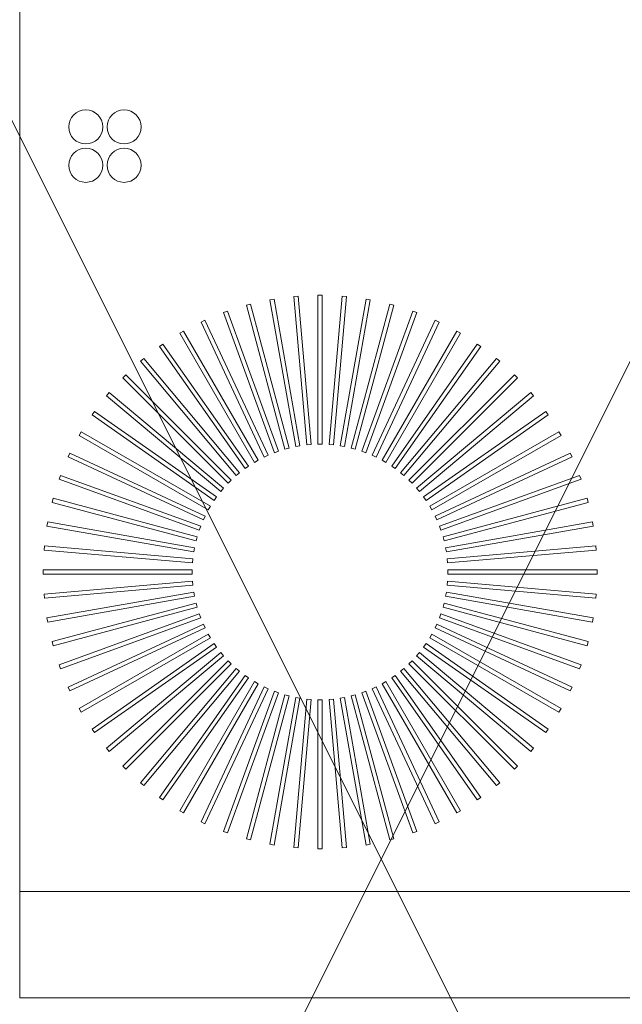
# Model space of a CAD drawing. Header units: millimetres. Extents: x -1131 to 37929, y -9154 to 9180.
# Tile 62 of 85: x 20123 to 20407, y 5060 to 5523. Entities that reach past the tile are written whole.
import ezdxf

# ---------------------------------------------------------------- set-up
doc = ezdxf.new("R2010")
doc.units = ezdxf.units.MM
doc.layers.add('GREYSCALE', color=9, linetype='Continuous', lineweight=0, true_color=0x808080)

# ---------------------------------------------------------------- blocks, each defined once
blk = doc.blocks.new('FLOOR PLAN')
at = {"layer": 'GREYSCALE', "ltscale": 125}
for p, q in [((20176.39, 15278.36), (21172.83, 13284.48)), ((20176.39, 13284.48), (21172.83, 15278.36))]:
    blk.add_line(p, q, dxfattribs=at)
at = {"layer": 'GREYSCALE'}
for p, q in [((20504.5, 14266.31), (20504.5, 14968.01)), ((20624.2, 14545.18), (20622.23, 14544.83)), ((20624.2, 14545.18, 902.48), (20622.23, 14544.83, 902.48)), ((20636.38, 14476.08), (20624.2, 14545.18)), ((20636.38, 14476.08, 902.48), (20624.2, 14545.18, 902.48)), ((20635.48, 14546.58), (20633.49, 14546.4)), ((20635.48, 14546.58, 902.48), (20633.49, 14546.4, 902.48)), ((20633.49, 14546.4), (20639.6, 14476.5)), ((20633.49, 14546.4, 902.48), (20639.6, 14476.5, 902.48)), ((20641.6, 14476.68), (20635.48, 14546.58)), ((20641.6, 14476.68, 902.48), (20635.48, 14546.58, 902.48)), ((20646.84, 14546.99), (20644.84, 14546.99)), ((20644.84, 14546.99), (20644.84, 14476.82)), ((20646.84, 14546.99, 902.48), (20644.84, 14546.99, 902.48)), ((20644.84, 14546.99, 902.48), (20644.84, 14476.82, 902.48)), ((20646.84, 14476.82), (20646.84, 14546.99)), ((20646.84, 14476.82, 902.48), (20646.84, 14546.99, 902.48)), ((20656.2, 14546.58), (20650.09, 14476.68)), ((20656.2, 14546.58, 902.48), (20650.09, 14476.68, 902.48)), ((20652.08, 14476.5), (20658.2, 14546.4)), ((20652.08, 14476.5, 902.48), (20658.2, 14546.4, 902.48)), ((20667.48, 14545.18), (20655.3, 14476.08)), ((20667.48, 14545.18, 902.48), (20655.3, 14476.08, 902.48)), ((20658.2, 14546.4), (20656.2, 14546.58)), ((20658.2, 14546.4, 902.48), (20656.2, 14546.58, 902.48)), ((20669.46, 14544.83), (20667.48, 14545.18)), ((20669.46, 14544.83, 902.48), (20667.48, 14545.18, 902.48)), ((20613.08, 14542.81), (20611.15, 14542.29)), ((20613.08, 14542.81, 902.48), (20611.15, 14542.29, 902.48)), ((20611.15, 14542.29), (20629.31, 14474.51)), ((20611.15, 14542.29, 902.48), (20629.31, 14474.51, 902.48)), ((20631.24, 14475.03), (20613.08, 14542.81)), ((20631.24, 14475.03, 902.48), (20613.08, 14542.81, 902.48)), ((20622.23, 14544.83), (20634.41, 14475.73)), ((20622.23, 14544.83, 902.48), (20634.41, 14475.73, 902.48)), ((20657.27, 14475.73), (20669.46, 14544.83)), ((20657.27, 14475.73, 902.48), (20669.46, 14544.83, 902.48)), ((20678.6, 14542.81), (20660.44, 14475.03)), ((20678.6, 14542.81, 902.48), (20660.44, 14475.03, 902.48)), ((20662.38, 14474.51), (20680.54, 14542.29)), ((20662.38, 14474.51, 902.48), (20680.54, 14542.29, 902.48)), ((20680.54, 14542.29), (20678.6, 14542.81)), ((20680.54, 14542.29, 902.48), (20678.6, 14542.81, 902.48)), ((20602.21, 14539.47), (20600.33, 14538.79)), ((20602.21, 14539.47, 902.48), (20600.33, 14538.79, 902.48)), ((20600.33, 14538.79), (20624.33, 14472.85)), ((20600.33, 14538.79, 902.48), (20624.33, 14472.85, 902.48)), ((20626.21, 14473.53), (20602.21, 14539.47)), ((20626.21, 14473.53, 902.48), (20602.21, 14539.47, 902.48)), ((20689.47, 14539.47), (20665.47, 14473.53)), ((20689.47, 14539.47, 902.48), (20665.47, 14473.53, 902.48)), ((20667.35, 14472.85), (20691.35, 14538.79)), ((20667.35, 14472.85, 902.48), (20691.35, 14538.79, 902.48)), ((20691.35, 14538.79), (20689.47, 14539.47)), ((20691.35, 14538.79, 902.48), (20689.47, 14539.47, 902.48)), ((20591.68, 14535.2), (20589.86, 14534.35)), ((20591.68, 14535.2, 902.48), (20589.86, 14534.35, 902.48)), ((20589.86, 14534.35), (20619.51, 14470.76)), ((20589.86, 14534.35, 902.48), (20619.51, 14470.76, 902.48)), ((20621.33, 14471.61), (20591.68, 14535.2)), ((20621.33, 14471.61, 902.48), (20591.68, 14535.2, 902.48)), ((20700.01, 14535.2), (20670.35, 14471.61)), ((20700.01, 14535.2, 902.48), (20670.35, 14471.61, 902.48)), ((20672.17, 14470.76), (20701.82, 14534.35)), ((20672.17, 14470.76, 902.48), (20701.82, 14534.35, 902.48)), ((20701.82, 14534.35), (20700.01, 14535.2)), ((20701.82, 14534.35, 902.48), (20700.01, 14535.2, 902.48)), ((20581.55, 14530.03), (20579.82, 14529.03)), ((20581.55, 14530.03, 902.48), (20579.82, 14529.03, 902.48)), ((20579.82, 14529.03), (20614.9, 14468.26)), ((20579.82, 14529.03, 902.48), (20614.9, 14468.26, 902.48)), ((20616.64, 14469.26), (20581.55, 14530.03)), ((20616.64, 14469.26, 902.48), (20581.55, 14530.03, 902.48)), ((20710.13, 14530.03), (20675.05, 14469.26)), ((20710.13, 14530.03, 902.48), (20675.05, 14469.26, 902.48)), ((20676.78, 14468.26), (20711.87, 14529.03)), ((20676.78, 14468.26, 902.48), (20711.87, 14529.03, 902.48)), ((20711.87, 14529.03), (20710.13, 14530.03)), ((20711.87, 14529.03, 902.48), (20710.13, 14530.03, 902.48)), ((20571.92, 14523.99), (20570.27, 14522.84)), ((20571.92, 14523.99, 902.48), (20570.27, 14522.84, 902.48)), ((20570.27, 14522.84), (20610.52, 14465.37)), ((20570.27, 14522.84, 902.48), (20610.52, 14465.37, 902.48)), ((20612.16, 14466.52), (20571.92, 14523.99)), ((20612.16, 14466.52, 902.48), (20571.92, 14523.99, 902.48)), ((20719.77, 14523.99), (20679.52, 14466.52)), ((20719.77, 14523.99, 902.48), (20679.52, 14466.52, 902.48)), ((20681.16, 14465.37), (20721.41, 14522.84)), ((20681.16, 14465.37, 902.48), (20721.41, 14522.84, 902.48)), ((20721.41, 14522.84), (20719.77, 14523.99)), ((20721.41, 14522.84, 902.48), (20719.77, 14523.99, 902.48)), ((20562.84, 14517.14), (20561.31, 14515.85)), ((20562.84, 14517.14, 902.48), (20561.31, 14515.85, 902.48)), ((20561.31, 14515.85), (20606.41, 14462.1)), ((20561.31, 14515.85, 902.48), (20606.41, 14462.1, 902.48)), ((20607.95, 14463.39), (20562.84, 14517.14)), ((20607.95, 14463.39, 902.48), (20562.84, 14517.14, 902.48)), ((20728.84, 14517.14), (20683.73, 14463.39)), ((20728.84, 14517.14, 902.48), (20683.73, 14463.39, 902.48)), ((20685.27, 14462.1), (20730.37, 14515.85)), ((20685.27, 14462.1, 902.48), (20730.37, 14515.85, 902.48)), ((20730.37, 14515.85), (20728.84, 14517.14)), ((20730.37, 14515.85, 902.48), (20728.84, 14517.14, 902.48)), ((20554.4, 14509.53), (20552.99, 14508.11)), ((20554.4, 14509.53, 902.48), (20552.99, 14508.11, 902.48)), ((20552.99, 14508.11), (20602.6, 14458.49)), ((20552.99, 14508.11, 902.48), (20602.6, 14458.49, 902.48)), ((20604.02, 14459.91), (20554.4, 14509.53)), ((20604.02, 14459.91, 902.48), (20554.4, 14509.53, 902.48)), ((20737.28, 14509.53), (20687.66, 14459.91)), ((20737.28, 14509.53, 902.48), (20687.66, 14459.91, 902.48)), ((20689.08, 14458.49), (20738.7, 14508.11)), ((20689.08, 14458.49, 902.48), (20738.7, 14508.11, 902.48)), ((20738.7, 14508.11), (20737.28, 14509.53)), ((20738.7, 14508.11, 902.48), (20737.28, 14509.53, 902.48)), ((20546.66, 14501.2), (20545.37, 14499.67)), ((20546.66, 14501.2, 902.48), (20545.37, 14499.67, 902.48)), ((20545.37, 14499.67), (20599.12, 14454.56)), ((20545.37, 14499.67, 902.48), (20599.12, 14454.56, 902.48)), ((20600.41, 14456.1), (20546.66, 14501.2)), ((20600.41, 14456.1, 902.48), (20546.66, 14501.2, 902.48)), ((20745.02, 14501.2), (20691.27, 14456.1)), ((20745.02, 14501.2, 902.48), (20691.27, 14456.1, 902.48)), ((20692.56, 14454.56), (20746.31, 14499.67)), ((20692.56, 14454.56, 902.48), (20746.31, 14499.67, 902.48)), ((20746.31, 14499.67), (20745.02, 14501.2)), ((20746.31, 14499.67, 902.48), (20745.02, 14501.2, 902.48)), ((20539.67, 14492.24), (20538.52, 14490.6)), ((20539.67, 14492.24, 902.48), (20538.52, 14490.6, 902.48)), ((20538.52, 14490.6), (20596, 14450.35)), ((20538.52, 14490.6, 902.48), (20596, 14450.35, 902.48)), ((20597.15, 14451.99), (20539.67, 14492.24)), ((20597.15, 14451.99, 902.48), (20539.67, 14492.24, 902.48)), ((20752.01, 14492.24), (20694.53, 14451.99)), ((20752.01, 14492.24, 902.48), (20694.53, 14451.99, 902.48)), ((20695.68, 14450.35), (20753.16, 14490.6)), ((20695.68, 14450.35, 902.48), (20753.16, 14490.6, 902.48)), ((20753.16, 14490.6), (20752.01, 14492.24)), ((20753.16, 14490.6, 902.48), (20752.01, 14492.24, 902.48)), ((20533.49, 14482.7), (20532.48, 14480.96)), ((20533.49, 14482.7, 902.48), (20532.48, 14480.96, 902.48)), ((20532.48, 14480.96), (20593.25, 14445.88)), ((20532.48, 14480.96, 902.48), (20593.25, 14445.88, 902.48)), ((20594.26, 14447.61), (20533.49, 14482.7)), ((20594.26, 14447.61, 902.48), (20533.49, 14482.7, 902.48)), ((20758.2, 14482.7), (20697.43, 14447.61)), ((20758.2, 14482.7, 902.48), (20697.43, 14447.61, 902.48)), ((20698.43, 14445.88), (20759.2, 14480.96)), ((20698.43, 14445.88, 902.48), (20759.2, 14480.96, 902.48)), ((20759.2, 14480.96), (20758.2, 14482.7)), ((20759.2, 14480.96, 902.48), (20758.2, 14482.7, 902.48)), ((20634.41, 14475.73), (20636.38, 14476.08)), ((20634.41, 14475.73, 902.48), (20636.38, 14476.08, 902.48)), ((20639.6, 14476.5), (20641.6, 14476.68)), ((20639.6, 14476.5, 902.48), (20641.6, 14476.68, 902.48)), ((20644.84, 14476.82), (20646.84, 14476.82)), ((20644.84, 14476.82, 902.48), (20646.84, 14476.82, 902.48)), ((20650.09, 14476.68), (20652.08, 14476.5)), ((20650.09, 14476.68, 902.48), (20652.08, 14476.5, 902.48)), ((20655.3, 14476.08), (20657.27, 14475.73)), ((20655.3, 14476.08, 902.48), (20657.27, 14475.73, 902.48)), ((20528.16, 14472.65), (20527.31, 14470.84)), ((20528.16, 14472.65, 902.48), (20527.31, 14470.84, 902.48)), ((20527.31, 14470.84), (20590.91, 14441.18)), ((20527.31, 14470.84, 902.48), (20590.91, 14441.18, 902.48)), ((20591.76, 14443), (20528.16, 14472.65)), ((20591.76, 14443, 902.48), (20528.16, 14472.65, 902.48)), ((20619.51, 14470.76), (20621.33, 14471.61)), ((20619.51, 14470.76, 902.48), (20621.33, 14471.61, 902.48)), ((20624.33, 14472.85), (20626.21, 14473.53)), ((20624.33, 14472.85, 902.48), (20626.21, 14473.53, 902.48)), ((20629.31, 14474.51), (20631.24, 14475.03)), ((20629.31, 14474.51, 902.48), (20631.24, 14475.03, 902.48)), ((20660.44, 14475.03), (20662.38, 14474.51)), ((20660.44, 14475.03, 902.48), (20662.38, 14474.51, 902.48)), ((20665.47, 14473.53), (20667.35, 14472.85)), ((20665.47, 14473.53, 902.48), (20667.35, 14472.85, 902.48)), ((20670.35, 14471.61), (20672.17, 14470.76)), ((20670.35, 14471.61, 902.48), (20672.17, 14470.76, 902.48)), ((20763.52, 14472.65), (20699.93, 14443)), ((20763.52, 14472.65, 902.48), (20699.93, 14443, 902.48)), ((20700.78, 14441.18), (20764.37, 14470.84)), ((20700.78, 14441.18, 902.48), (20764.37, 14470.84, 902.48)), ((20764.37, 14470.84), (20763.52, 14472.65)), ((20764.37, 14470.84, 902.48), (20763.52, 14472.65, 902.48)), ((20610.52, 14465.37), (20612.16, 14466.52)), ((20610.52, 14465.37, 902.48), (20612.16, 14466.52, 902.48)), ((20614.9, 14468.26), (20616.64, 14469.26)), ((20614.9, 14468.26, 902.48), (20616.64, 14469.26, 902.48)), ((20675.05, 14469.26), (20676.78, 14468.26)), ((20675.05, 14469.26, 902.48), (20676.78, 14468.26, 902.48)), ((20679.52, 14466.52), (20681.16, 14465.37)), ((20679.52, 14466.52, 902.48), (20681.16, 14465.37, 902.48)), ((20523.73, 14462.18), (20523.04, 14460.3)), ((20523.73, 14462.18, 902.48), (20523.04, 14460.3, 902.48)), ((20589.67, 14438.18), (20523.73, 14462.18)), ((20589.67, 14438.18, 902.48), (20523.73, 14462.18, 902.48)), ((20606.41, 14462.1), (20607.95, 14463.39)), ((20606.41, 14462.1, 902.48), (20607.95, 14463.39, 902.48)), ((20683.73, 14463.39), (20685.27, 14462.1)), ((20683.73, 14463.39, 902.48), (20685.27, 14462.1, 902.48)), ((20767.95, 14462.18), (20702.02, 14438.18)), ((20767.95, 14462.18, 902.48), (20702.02, 14438.18, 902.48)), ((20768.64, 14460.3), (20767.95, 14462.18)), ((20768.64, 14460.3, 902.48), (20767.95, 14462.18, 902.48)), ((20523.04, 14460.3), (20588.98, 14436.3)), ((20523.04, 14460.3, 902.48), (20588.98, 14436.3, 902.48)), ((20602.6, 14458.49), (20604.02, 14459.91)), ((20602.6, 14458.49, 902.48), (20604.02, 14459.91, 902.48)), ((20687.66, 14459.91), (20689.08, 14458.49)), ((20687.66, 14459.91, 902.48), (20689.08, 14458.49, 902.48)), ((20702.7, 14436.3), (20768.64, 14460.3)), ((20702.7, 14436.3, 902.48), (20768.64, 14460.3, 902.48)), ((20599.12, 14454.56), (20600.41, 14456.1)), ((20599.12, 14454.56, 902.48), (20600.41, 14456.1, 902.48)), ((20691.27, 14456.1), (20692.56, 14454.56)), ((20691.27, 14456.1, 902.48), (20692.56, 14454.56, 902.48)), ((20520.23, 14451.37), (20519.71, 14449.43)), ((20520.23, 14451.37, 902.48), (20519.71, 14449.43, 902.48)), ((20519.71, 14449.43), (20587.49, 14431.27)), ((20519.71, 14449.43, 902.48), (20587.49, 14431.27, 902.48)), ((20588.01, 14433.21), (20520.23, 14451.37)), ((20588.01, 14433.21, 902.48), (20520.23, 14451.37, 902.48)), ((20596, 14450.35), (20597.15, 14451.99)), ((20596, 14450.35, 902.48), (20597.15, 14451.99, 902.48)), ((20694.53, 14451.99), (20695.68, 14450.35)), ((20694.53, 14451.99, 902.48), (20695.68, 14450.35, 902.48)), ((20771.46, 14451.37), (20703.68, 14433.21)), ((20771.46, 14451.37, 902.48), (20703.68, 14433.21, 902.48)), ((20704.2, 14431.27), (20771.98, 14449.43)), ((20704.2, 14431.27, 902.48), (20771.98, 14449.43, 902.48)), ((20771.98, 14449.43), (20771.46, 14451.37)), ((20771.98, 14449.43, 902.48), (20771.46, 14451.37, 902.48)), ((20593.25, 14445.88), (20594.26, 14447.61)), ((20593.25, 14445.88, 902.48), (20594.26, 14447.61, 902.48)), ((20697.43, 14447.61), (20698.43, 14445.88)), ((20697.43, 14447.61, 902.48), (20698.43, 14445.88, 902.48)), ((20517.68, 14440.29), (20517.33, 14438.31)), ((20517.68, 14440.29, 902.48), (20517.33, 14438.31, 902.48)), ((20586.78, 14428.1), (20517.68, 14440.29)), ((20586.78, 14428.1, 902.48), (20517.68, 14440.29, 902.48)), ((20590.91, 14441.18), (20591.76, 14443)), ((20590.91, 14441.18, 902.48), (20591.76, 14443, 902.48)), ((20699.93, 14443), (20700.78, 14441.18)), ((20699.93, 14443, 902.48), (20700.78, 14441.18, 902.48)), ((20774, 14440.29), (20704.9, 14428.1)), ((20774, 14440.29, 902.48), (20704.9, 14428.1, 902.48)), ((20774.35, 14438.31), (20774, 14440.29)), ((20774.35, 14438.31, 902.48), (20774, 14440.29, 902.48)), ((20517.33, 14438.31), (20586.44, 14426.13)), ((20517.33, 14438.31, 902.48), (20586.44, 14426.13, 902.48)), ((20588.98, 14436.3), (20589.67, 14438.18)), ((20588.98, 14436.3, 902.48), (20589.67, 14438.18, 902.48)), ((20702.02, 14438.18), (20702.7, 14436.3)), ((20702.02, 14438.18, 902.48), (20702.7, 14436.3, 902.48)), ((20705.25, 14426.13), (20774.35, 14438.31)), ((20705.25, 14426.13, 902.48), (20774.35, 14438.31, 902.48)), ((20587.49, 14431.27), (20588.01, 14433.21)), ((20587.49, 14431.27, 902.48), (20588.01, 14433.21, 902.48)), ((20703.68, 14433.21), (20704.2, 14431.27)), ((20703.68, 14433.21, 902.48), (20704.2, 14431.27, 902.48)), ((20516.11, 14429.03), (20515.94, 14427.03)), ((20516.11, 14429.03, 902.48), (20515.94, 14427.03, 902.48)), ((20515.94, 14427.03), (20585.84, 14420.92)), ((20515.94, 14427.03, 902.48), (20585.84, 14420.92, 902.48)), ((20586.01, 14422.91), (20516.11, 14429.03)), ((20586.01, 14422.91, 902.48), (20516.11, 14429.03, 902.48)), ((20586.44, 14426.13), (20586.78, 14428.1)), ((20586.44, 14426.13, 902.48), (20586.78, 14428.1, 902.48)), ((20704.9, 14428.1), (20705.25, 14426.13)), ((20704.9, 14428.1, 902.48), (20705.25, 14426.13, 902.48)), ((20775.57, 14429.03), (20705.67, 14422.91)), ((20775.57, 14429.03, 902.48), (20705.67, 14422.91, 902.48)), ((20705.85, 14420.92), (20775.75, 14427.03)), ((20705.85, 14420.92, 902.48), (20775.75, 14427.03, 902.48)), ((20775.75, 14427.03), (20775.57, 14429.03)), ((20775.75, 14427.03, 902.48), (20775.57, 14429.03, 902.48)), ((20585.84, 14420.92), (20586.01, 14422.91)), ((20585.84, 14420.92, 902.48), (20586.01, 14422.91, 902.48)), ((20705.67, 14422.91), (20705.85, 14420.92)), ((20705.67, 14422.91, 902.48), (20705.85, 14420.92, 902.48)), ((20515.53, 14417.67), (20515.53, 14415.67)), ((20585.7, 14417.67), (20515.53, 14417.67)), ((20515.53, 14417.67, 902.48), (20515.53, 14415.67, 902.48)), ((20585.7, 14417.67, 902.48), (20515.53, 14417.67, 902.48)), ((20515.53, 14415.67), (20585.7, 14415.67)), ((20515.53, 14415.67, 902.48), (20585.7, 14415.67, 902.48)), ((20585.7, 14415.67), (20585.7, 14417.67)), ((20585.7, 14415.67, 902.48), (20585.7, 14417.67, 902.48)), ((20776.16, 14417.67), (20705.99, 14417.67)), ((20705.99, 14417.67), (20705.99, 14415.67)), ((20776.16, 14417.67, 902.48), (20705.99, 14417.67, 902.48)), ((20705.99, 14417.67, 902.48), (20705.99, 14415.67, 902.48)), ((20705.99, 14415.67), (20776.16, 14415.67)), ((20705.99, 14415.67, 902.48), (20776.16, 14415.67, 902.48)), ((20776.16, 14415.67), (20776.16, 14417.67)), ((20776.16, 14415.67, 902.48), (20776.16, 14417.67, 902.48)), ((20585.84, 14412.43), (20515.94, 14406.31)), ((20585.84, 14412.43, 902.48), (20515.94, 14406.31, 902.48)), ((20586.01, 14410.43), (20585.84, 14412.43)), ((20586.01, 14410.43, 902.48), (20585.84, 14412.43, 902.48)), ((20705.85, 14412.43), (20705.67, 14410.43)), ((20705.85, 14412.43, 902.48), (20705.67, 14410.43, 902.48)), ((20775.75, 14406.31), (20705.85, 14412.43)), ((20775.75, 14406.31, 902.48), (20705.85, 14412.43, 902.48)), ((20515.94, 14406.31), (20516.11, 14404.32)), ((20515.94, 14406.31, 902.48), (20516.11, 14404.32, 902.48)), ((20516.11, 14404.32), (20586.01, 14410.43)), ((20516.11, 14404.32, 902.48), (20586.01, 14410.43, 902.48)), ((20586.44, 14407.22), (20517.33, 14395.03)), ((20586.44, 14407.22, 902.48), (20517.33, 14395.03, 902.48)), ((20586.78, 14405.24), (20586.44, 14407.22)), ((20586.78, 14405.24, 902.48), (20586.44, 14407.22, 902.48)), ((20705.25, 14407.22), (20704.9, 14405.24)), ((20705.25, 14407.22, 902.48), (20704.9, 14405.24, 902.48)), ((20774.35, 14395.03), (20705.25, 14407.22)), ((20774.35, 14395.03, 902.48), (20705.25, 14407.22, 902.48)), ((20705.67, 14410.43), (20775.57, 14404.32)), ((20705.67, 14410.43, 902.48), (20775.57, 14404.32, 902.48)), ((20775.57, 14404.32), (20775.75, 14406.31)), ((20775.57, 14404.32, 902.48), (20775.75, 14406.31, 902.48)), ((20517.68, 14393.06), (20586.78, 14405.24)), ((20517.68, 14393.06, 902.48), (20586.78, 14405.24, 902.48)), ((20587.49, 14402.07), (20519.71, 14383.91)), ((20587.49, 14402.07, 902.48), (20519.71, 14383.91, 902.48)), ((20588.01, 14400.14), (20587.49, 14402.07)), ((20588.01, 14400.14, 902.48), (20587.49, 14402.07, 902.48)), ((20704.2, 14402.07), (20703.68, 14400.14)), ((20704.2, 14402.07, 902.48), (20703.68, 14400.14, 902.48)), ((20771.98, 14383.91), (20704.2, 14402.07)), ((20771.98, 14383.91, 902.48), (20704.2, 14402.07, 902.48)), ((20704.9, 14405.24), (20774, 14393.06)), ((20704.9, 14405.24, 902.48), (20774, 14393.06, 902.48)), ((20520.23, 14381.98), (20588.01, 14400.14)), ((20520.23, 14381.98, 902.48), (20588.01, 14400.14, 902.48)), ((20588.98, 14397.04), (20523.04, 14373.04)), ((20588.98, 14397.04, 902.48), (20523.04, 14373.04, 902.48)), ((20589.67, 14395.16), (20588.98, 14397.04)), ((20589.67, 14395.16, 902.48), (20588.98, 14397.04, 902.48)), ((20702.7, 14397.04), (20702.02, 14395.16)), ((20702.7, 14397.04, 902.48), (20702.02, 14395.16, 902.48)), ((20768.64, 14373.04), (20702.7, 14397.04)), ((20768.64, 14373.04, 902.48), (20702.7, 14397.04, 902.48)), ((20703.68, 14400.14), (20771.46, 14381.98)), ((20703.68, 14400.14, 902.48), (20771.46, 14381.98, 902.48)), ((20517.33, 14395.03), (20517.68, 14393.06)), ((20517.33, 14395.03, 902.48), (20517.68, 14393.06, 902.48)), ((20523.73, 14371.16), (20589.67, 14395.16)), ((20523.73, 14371.16, 902.48), (20589.67, 14395.16, 902.48)), ((20590.91, 14392.16), (20527.31, 14362.51)), ((20590.91, 14392.16, 902.48), (20527.31, 14362.51, 902.48)), ((20591.76, 14390.35), (20590.91, 14392.16)), ((20591.76, 14390.35, 902.48), (20590.91, 14392.16, 902.48)), ((20700.78, 14392.16), (20699.93, 14390.35)), ((20700.78, 14392.16, 902.48), (20699.93, 14390.35, 902.48)), ((20764.37, 14362.51), (20700.78, 14392.16)), ((20764.37, 14362.51, 902.48), (20700.78, 14392.16, 902.48)), ((20702.02, 14395.16), (20767.95, 14371.16)), ((20702.02, 14395.16, 902.48), (20767.95, 14371.16, 902.48)), ((20774, 14393.06), (20774.35, 14395.03)), ((20774, 14393.06, 902.48), (20774.35, 14395.03, 902.48)), ((20528.16, 14360.69), (20591.76, 14390.35)), ((20528.16, 14360.69, 902.48), (20591.76, 14390.35, 902.48)), ((20593.25, 14387.47), (20532.48, 14352.38)), ((20593.25, 14387.47, 902.48), (20532.48, 14352.38, 902.48)), ((20594.26, 14385.73), (20593.25, 14387.47)), ((20594.26, 14385.73, 902.48), (20593.25, 14387.47, 902.48)), ((20698.43, 14387.47), (20697.43, 14385.73)), ((20698.43, 14387.47, 902.48), (20697.43, 14385.73, 902.48)), ((20759.2, 14352.38), (20698.43, 14387.47)), ((20759.2, 14352.38, 902.48), (20698.43, 14387.47, 902.48)), ((20699.93, 14390.35), (20763.52, 14360.69)), ((20699.93, 14390.35, 902.48), (20763.52, 14360.69, 902.48)), ((20519.71, 14383.91), (20520.23, 14381.98)), ((20519.71, 14383.91, 902.48), (20520.23, 14381.98, 902.48)), ((20533.49, 14350.65), (20594.26, 14385.73)), ((20533.49, 14350.65, 902.48), (20594.26, 14385.73, 902.48)), ((20596, 14383), (20538.52, 14342.75)), ((20596, 14383, 902.48), (20538.52, 14342.75, 902.48)), ((20597.15, 14381.35), (20596, 14383)), ((20597.15, 14381.35, 902.48), (20596, 14383, 902.48)), ((20695.68, 14383), (20694.53, 14381.35)), ((20695.68, 14383, 902.48), (20694.53, 14381.35, 902.48)), ((20753.16, 14342.75), (20695.68, 14383)), ((20753.16, 14342.75, 902.48), (20695.68, 14383, 902.48)), ((20697.43, 14385.73), (20758.2, 14350.65)), ((20697.43, 14385.73, 902.48), (20758.2, 14350.65, 902.48)), ((20771.46, 14381.98), (20771.98, 14383.91)), ((20771.46, 14381.98, 902.48), (20771.98, 14383.91, 902.48)), ((20539.67, 14341.11), (20597.15, 14381.35)), ((20539.67, 14341.11, 902.48), (20597.15, 14381.35, 902.48)), ((20599.12, 14378.78), (20545.37, 14333.68)), ((20599.12, 14378.78, 902.48), (20545.37, 14333.68, 902.48)), ((20600.41, 14377.24), (20599.12, 14378.78)), ((20600.41, 14377.24, 902.48), (20599.12, 14378.78, 902.48)), ((20692.56, 14378.78), (20691.27, 14377.24)), ((20692.56, 14378.78, 902.48), (20691.27, 14377.24, 902.48)), ((20746.31, 14333.68), (20692.56, 14378.78)), ((20746.31, 14333.68, 902.48), (20692.56, 14378.78, 902.48)), ((20694.53, 14381.35), (20752.01, 14341.11)), ((20694.53, 14381.35, 902.48), (20752.01, 14341.11, 902.48)), ((20546.66, 14332.14), (20600.41, 14377.24)), ((20546.66, 14332.14, 902.48), (20600.41, 14377.24, 902.48)), ((20602.6, 14374.85), (20552.99, 14325.23)), ((20602.6, 14374.85, 902.48), (20552.99, 14325.23, 902.48)), ((20604.02, 14373.43), (20602.6, 14374.85)), ((20604.02, 14373.43, 902.48), (20602.6, 14374.85, 902.48)), ((20689.08, 14374.85), (20687.66, 14373.43)), ((20689.08, 14374.85, 902.48), (20687.66, 14373.43, 902.48)), ((20738.7, 14325.23), (20689.08, 14374.85)), ((20738.7, 14325.23, 902.48), (20689.08, 14374.85, 902.48)), ((20691.27, 14377.24), (20745.02, 14332.14)), ((20691.27, 14377.24, 902.48), (20745.02, 14332.14, 902.48)), ((20523.04, 14373.04), (20523.73, 14371.16)), ((20523.04, 14373.04, 902.48), (20523.73, 14371.16, 902.48)), ((20554.4, 14323.82), (20604.02, 14373.43)), ((20554.4, 14323.82, 902.48), (20604.02, 14373.43, 902.48)), ((20606.41, 14371.24), (20561.31, 14317.49)), ((20606.41, 14371.24, 902.48), (20561.31, 14317.49, 902.48)), ((20562.84, 14316.2), (20607.95, 14369.95)), ((20562.84, 14316.2, 902.48), (20607.95, 14369.95, 902.48)), ((20607.95, 14369.95), (20606.41, 14371.24)), ((20607.95, 14369.95, 902.48), (20606.41, 14371.24, 902.48)), ((20685.27, 14371.24), (20683.73, 14369.95)), ((20685.27, 14371.24, 902.48), (20683.73, 14369.95, 902.48)), ((20683.73, 14369.95), (20728.84, 14316.2)), ((20683.73, 14369.95, 902.48), (20728.84, 14316.2, 902.48)), ((20730.37, 14317.49), (20685.27, 14371.24)), ((20730.37, 14317.49, 902.48), (20685.27, 14371.24, 902.48)), ((20687.66, 14373.43), (20737.28, 14323.82)), ((20687.66, 14373.43, 902.48), (20737.28, 14323.82, 902.48)), ((20767.95, 14371.16), (20768.64, 14373.04)), ((20767.95, 14371.16, 902.48), (20768.64, 14373.04, 902.48)), ((20610.52, 14367.98), (20570.27, 14310.5)), ((20610.52, 14367.98, 902.48), (20570.27, 14310.5, 902.48)), ((20571.92, 14309.35), (20612.16, 14366.83)), ((20571.92, 14309.35, 902.48), (20612.16, 14366.83, 902.48)), ((20614.9, 14365.09), (20579.82, 14304.32)), ((20614.9, 14365.09, 902.48), (20579.82, 14304.32, 902.48)), ((20612.16, 14366.83), (20610.52, 14367.98)), ((20612.16, 14366.83, 902.48), (20610.52, 14367.98, 902.48)), ((20616.64, 14364.08), (20614.9, 14365.09)), ((20616.64, 14364.08, 902.48), (20614.9, 14365.09, 902.48)), ((20676.78, 14365.09), (20675.05, 14364.08)), ((20676.78, 14365.09, 902.48), (20675.05, 14364.08, 902.48)), ((20711.87, 14304.32), (20676.78, 14365.09)), ((20711.87, 14304.32, 902.48), (20676.78, 14365.09, 902.48)), ((20681.16, 14367.98), (20679.52, 14366.83)), ((20681.16, 14367.98, 902.48), (20679.52, 14366.83, 902.48)), ((20679.52, 14366.83), (20719.77, 14309.35)), ((20679.52, 14366.83, 902.48), (20719.77, 14309.35, 902.48)), ((20721.41, 14310.5), (20681.16, 14367.98)), ((20721.41, 14310.5, 902.48), (20681.16, 14367.98, 902.48)), ((20527.31, 14362.51), (20528.16, 14360.69)), ((20527.31, 14362.51, 902.48), (20528.16, 14360.69, 902.48)), ((20581.55, 14303.31), (20616.64, 14364.08)), ((20581.55, 14303.31, 902.48), (20616.64, 14364.08, 902.48)), ((20619.51, 14362.59), (20589.86, 14298.99)), ((20619.51, 14362.59, 902.48), (20589.86, 14298.99, 902.48)), ((20591.68, 14298.14), (20621.33, 14361.74)), ((20591.68, 14298.14, 902.48), (20621.33, 14361.74, 902.48)), ((20624.33, 14360.5), (20600.33, 14294.56)), ((20624.33, 14360.5, 902.48), (20600.33, 14294.56, 902.48)), ((20602.21, 14293.87), (20626.21, 14359.81)), ((20602.21, 14293.87, 902.48), (20626.21, 14359.81, 902.48)), ((20621.33, 14361.74), (20619.51, 14362.59)), ((20621.33, 14361.74, 902.48), (20619.51, 14362.59, 902.48)), ((20626.21, 14359.81), (20624.33, 14360.5)), ((20626.21, 14359.81, 902.48), (20624.33, 14360.5, 902.48)), ((20667.35, 14360.5), (20665.47, 14359.81)), ((20667.35, 14360.5, 902.48), (20665.47, 14359.81, 902.48)), ((20665.47, 14359.81), (20689.47, 14293.87)), ((20665.47, 14359.81, 902.48), (20689.47, 14293.87, 902.48)), ((20691.35, 14294.56), (20667.35, 14360.5)), ((20691.35, 14294.56, 902.48), (20667.35, 14360.5, 902.48)), ((20672.17, 14362.59), (20670.35, 14361.74)), ((20672.17, 14362.59, 902.48), (20670.35, 14361.74, 902.48)), ((20670.35, 14361.74), (20700.01, 14298.14)), ((20670.35, 14361.74, 902.48), (20700.01, 14298.14, 902.48)), ((20701.82, 14298.99), (20672.17, 14362.59)), ((20701.82, 14298.99, 902.48), (20672.17, 14362.59, 902.48)), ((20675.05, 14364.08), (20710.13, 14303.31)), ((20675.05, 14364.08, 902.48), (20710.13, 14303.31, 902.48)), ((20763.52, 14360.69), (20764.37, 14362.51)), ((20763.52, 14360.69, 902.48), (20764.37, 14362.51, 902.48)), ((20629.31, 14358.84), (20611.15, 14291.06)), ((20629.31, 14358.84, 902.48), (20611.15, 14291.06, 902.48)), ((20613.08, 14290.54), (20631.24, 14358.32)), ((20613.08, 14290.54, 902.48), (20631.24, 14358.32, 902.48)), ((20634.41, 14357.61), (20622.23, 14288.51)), ((20634.41, 14357.61, 902.48), (20622.23, 14288.51, 902.48)), ((20624.2, 14288.16), (20636.38, 14357.27)), ((20624.2, 14288.16, 902.48), (20636.38, 14357.27, 902.48)), ((20631.24, 14358.32), (20629.31, 14358.84)), ((20631.24, 14358.32, 902.48), (20629.31, 14358.84, 902.48)), ((20639.6, 14356.84), (20633.49, 14286.94)), ((20639.6, 14356.84, 902.48), (20633.49, 14286.94, 902.48)), ((20636.38, 14357.27), (20634.41, 14357.61)), ((20636.38, 14357.27, 902.48), (20634.41, 14357.61, 902.48)), ((20635.48, 14286.77), (20641.6, 14356.67)), ((20635.48, 14286.77, 902.48), (20641.6, 14356.67, 902.48)), ((20641.6, 14356.67), (20639.6, 14356.84)), ((20641.6, 14356.67, 902.48), (20639.6, 14356.84, 902.48)), ((20646.84, 14356.53), (20644.84, 14356.53)), ((20644.84, 14356.53), (20644.84, 14286.36)), ((20646.84, 14356.53, 902.48), (20644.84, 14356.53, 902.48)), ((20644.84, 14356.53, 902.48), (20644.84, 14286.36, 902.48)), ((20646.84, 14286.36), (20646.84, 14356.53)), ((20646.84, 14286.36, 902.48), (20646.84, 14356.53, 902.48)), ((20652.08, 14356.84), (20650.09, 14356.67)), ((20652.08, 14356.84, 902.48), (20650.09, 14356.67, 902.48)), ((20650.09, 14356.67), (20656.2, 14286.77)), ((20650.09, 14356.67, 902.48), (20656.2, 14286.77, 902.48)), ((20658.2, 14286.94), (20652.08, 14356.84)), ((20658.2, 14286.94, 902.48), (20652.08, 14356.84, 902.48)), ((20657.27, 14357.61), (20655.3, 14357.27)), ((20657.27, 14357.61, 902.48), (20655.3, 14357.27, 902.48)), ((20655.3, 14357.27), (20667.48, 14288.16)), ((20655.3, 14357.27, 902.48), (20667.48, 14288.16, 902.48)), ((20669.46, 14288.51), (20657.27, 14357.61)), ((20669.46, 14288.51, 902.48), (20657.27, 14357.61, 902.48)), ((20662.38, 14358.84), (20660.44, 14358.32)), ((20662.38, 14358.84, 902.48), (20660.44, 14358.32, 902.48)), ((20660.44, 14358.32), (20678.6, 14290.54)), ((20660.44, 14358.32, 902.48), (20678.6, 14290.54, 902.48)), ((20680.54, 14291.06), (20662.38, 14358.84)), ((20680.54, 14291.06, 902.48), (20662.38, 14358.84, 902.48)), ((20532.48, 14352.38), (20533.49, 14350.65)), ((20532.48, 14352.38, 902.48), (20533.49, 14350.65, 902.48)), ((20758.2, 14350.65), (20759.2, 14352.38)), ((20758.2, 14350.65, 902.48), (20759.2, 14352.38, 902.48)), ((20538.52, 14342.75), (20539.67, 14341.11)), ((20538.52, 14342.75, 902.48), (20539.67, 14341.11, 902.48)), ((20752.01, 14341.11), (20753.16, 14342.75)), ((20752.01, 14341.11, 902.48), (20753.16, 14342.75, 902.48)), ((20545.37, 14333.68), (20546.66, 14332.14)), ((20545.37, 14333.68, 902.48), (20546.66, 14332.14, 902.48)), ((20745.02, 14332.14), (20746.31, 14333.68)), ((20745.02, 14332.14, 902.48), (20746.31, 14333.68, 902.48)), ((20552.99, 14325.23), (20554.4, 14323.82)), ((20552.99, 14325.23, 902.48), (20554.4, 14323.82, 902.48)), ((20737.28, 14323.82), (20738.7, 14325.23)), ((20737.28, 14323.82, 902.48), (20738.7, 14325.23, 902.48)), ((20561.31, 14317.49), (20562.84, 14316.2)), ((20561.31, 14317.49, 902.48), (20562.84, 14316.2, 902.48)), ((20728.84, 14316.2), (20730.37, 14317.49)), ((20728.84, 14316.2, 902.48), (20730.37, 14317.49, 902.48)), ((20570.27, 14310.5), (20571.92, 14309.35)), ((20570.27, 14310.5, 902.48), (20571.92, 14309.35, 902.48)), ((20719.77, 14309.35), (20721.41, 14310.5)), ((20719.77, 14309.35, 902.48), (20721.41, 14310.5, 902.48)), ((20579.82, 14304.32), (20581.55, 14303.31)), ((20579.82, 14304.32, 902.48), (20581.55, 14303.31, 902.48)), ((20710.13, 14303.31), (20711.87, 14304.32)), ((20710.13, 14303.31, 902.48), (20711.87, 14304.32, 902.48)), ((20589.86, 14298.99), (20591.68, 14298.14)), ((20589.86, 14298.99, 902.48), (20591.68, 14298.14, 902.48)), ((20700.01, 14298.14), (20701.82, 14298.99)), ((20700.01, 14298.14, 902.48), (20701.82, 14298.99, 902.48)), ((20600.33, 14294.56), (20602.21, 14293.87)), ((20600.33, 14294.56, 902.48), (20602.21, 14293.87, 902.48)), ((20611.15, 14291.06), (20613.08, 14290.54)), ((20611.15, 14291.06, 902.48), (20613.08, 14290.54, 902.48)), ((20678.6, 14290.54), (20680.54, 14291.06)), ((20678.6, 14290.54, 902.48), (20680.54, 14291.06, 902.48)), ((20689.47, 14293.87), (20691.35, 14294.56)), ((20689.47, 14293.87, 902.48), (20691.35, 14294.56, 902.48)), ((20622.23, 14288.51), (20624.2, 14288.16)), ((20622.23, 14288.51, 902.48), (20624.2, 14288.16, 902.48)), ((20633.49, 14286.94), (20635.48, 14286.77)), ((20633.49, 14286.94, 902.48), (20635.48, 14286.77, 902.48)), ((20644.84, 14286.36), (20646.84, 14286.36)), ((20644.84, 14286.36, 902.48), (20646.84, 14286.36, 902.48)), ((20656.2, 14286.77), (20658.2, 14286.94)), ((20656.2, 14286.77, 902.48), (20658.2, 14286.94, 902.48)), ((20667.48, 14288.16), (20669.46, 14288.51)), ((20667.48, 14288.16, 902.48), (20669.46, 14288.51, 902.48)), ((21074.88, 14266.31), (20504.5, 14266.31))]:
    blk.add_line(p, q, dxfattribs=at)
for centre in [(20535.58, 14626.18), (20535.58, 14626.18, 902.48), (20553.62, 14626.18), (20553.62, 14626.18, 902.48), (20535.58, 14608.13), (20535.58, 14608.13, 902.48), (20553.62, 14608.13), (20553.62, 14608.13, 902.48)]:
    blk.add_circle(centre, 8.02, dxfattribs=at)
blk.add_3dface([(21074.88, 14968.01, 902.18), (21074.88, 14266.31, 902.18), (20504.5, 14266.31, 902.18), (20504.5, 14968.01, 902.18)], dxfattribs=at)
at = {"layer": 'GREYSCALE', "ltscale": 0.25, "invisible_edges": 4}
blk.add_3dface([(20504.5, 14216.19, 902.18), (20504.5, 14266.31, 902.18), (21074.88, 14266.31, 902.18), (21080.39, 14216.19, 902.18)], dxfattribs=at)

msp = doc.modelspace()

# ---------------------------------------------------------------- block references
at = {"layer": 'GREYSCALE'}
msp.add_blockref('FLOOR PLAN', (-381.03, -9153.54), dxfattribs=at)

doc.saveas('drawing.dxf')
